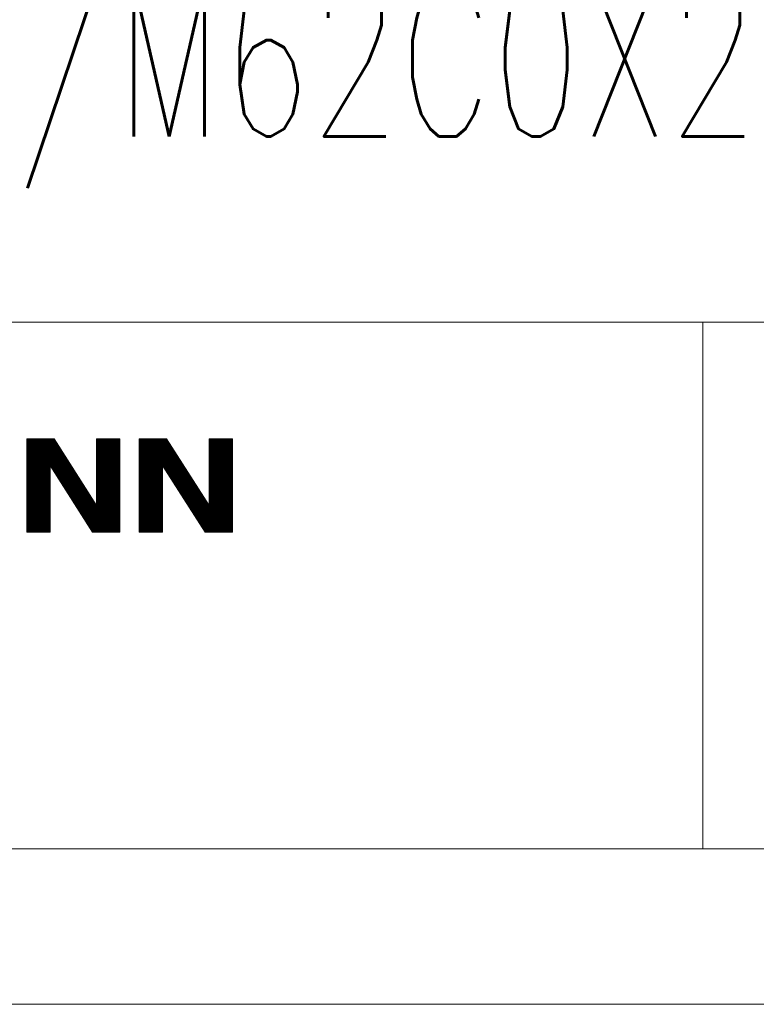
# Model space of a CAD drawing. Header units: millimetres. Extents: x 0 to 1189, y 0 to 841.
# Tile 16 of 26: x 1061 to 1085, y 5 to 37. Entities that reach past the tile are written whole.
import ezdxf

# ---------------------------------------------------------------- set-up
doc = ezdxf.new("R2010")
doc.units = ezdxf.units.MM
doc.layers.get('0').update_dxf_attribs({"linetype": 'CONTINUOUS'})
doc.layers.add('220', color=7, linetype='CONTINUOUS', true_color=0xffffff)
doc.styles.add('latin_extended', font='simplex.shx')

# ---------------------------------------------------------------- blocks, each defined once
blk = doc.blocks.new('HATCH15')
at = {"color": 1, "linetype": 'Continuous', "lineweight": 13}
for p, q in [((1061.463, 23.14), (1061.493, 23.17)), ((1061.463, 23.097), (1061.536, 23.17)), ((1061.463, 23.055), (1061.578, 23.17)), ((1061.463, 23.013), (1061.62, 23.17)), ((1061.463, 22.97), (1061.663, 23.17)), ((1061.463, 22.928), (1061.705, 23.17)), ((1061.463, 22.885), (1061.748, 23.17)), ((1061.463, 22.843), (1061.79, 23.17)), ((1061.463, 22.8), (1061.833, 23.17)), ((1061.463, 22.758), (1061.875, 23.17)), ((1061.463, 22.716), (1061.917, 23.17)), ((1061.463, 22.673), (1061.96, 23.17)), ((1061.463, 22.631), (1062.002, 23.17)), ((1061.463, 22.588), (1062.045, 23.17)), ((1061.463, 22.546), (1062.087, 23.17)), ((1061.463, 22.503), (1062.129, 23.17)), ((1061.463, 22.461), (1062.172, 23.17)), ((1061.463, 22.419), (1062.214, 23.17)), ((1061.463, 22.376), (1062.257, 23.17)), ((1061.463, 22.334), (1062.299, 23.17)), ((1061.463, 22.291), (1062.342, 23.17)), ((1061.463, 22.249), (1062.36, 23.146)), ((1061.463, 22.206), (1062.376, 23.12)), ((1063.713, 23.141), (1063.742, 23.17)), ((1063.713, 23.099), (1063.784, 23.17)), ((1063.713, 23.056), (1063.827, 23.17)), ((1063.713, 23.014), (1063.869, 23.17)), ((1063.713, 22.972), (1063.911, 23.17)), ((1063.713, 22.929), (1063.954, 23.17)), ((1063.713, 22.887), (1063.996, 23.17)), ((1063.713, 22.844), (1064.039, 23.17)), ((1063.713, 22.802), (1064.081, 23.17)), ((1063.713, 22.759), (1064.124, 23.17)), ((1063.713, 22.717), (1064.166, 23.17)), ((1063.713, 22.675), (1064.208, 23.17)), ((1063.713, 22.632), (1064.251, 23.17)), ((1063.713, 22.59), (1064.293, 23.17)), ((1063.713, 22.547), (1064.336, 23.17)), ((1063.713, 22.505), (1064.378, 23.17)), ((1063.713, 22.462), (1064.421, 23.17)), ((1063.713, 22.42), (1064.463, 23.17)), ((1063.713, 22.378), (1064.463, 23.128)), ((1061.463, 22.164), (1062.393, 23.094)), ((1061.463, 22.122), (1062.409, 23.068)), ((1061.463, 22.079), (1062.426, 23.042)), ((1061.463, 22.037), (1062.443, 23.016)), ((1061.463, 21.994), (1062.459, 22.99)), ((1061.463, 21.952), (1062.476, 22.964)), ((1061.463, 21.909), (1062.492, 22.939)), ((1061.463, 21.867), (1062.509, 22.913)), ((1061.463, 21.825), (1062.525, 22.887)), ((1061.463, 21.782), (1062.542, 22.861)), ((1061.463, 21.74), (1062.558, 22.835)), ((1061.463, 21.697), (1062.575, 22.809)), ((1061.463, 21.655), (1062.591, 22.783)), ((1063.713, 22.335), (1064.463, 23.085)), ((1063.713, 22.293), (1064.463, 23.043)), ((1063.713, 22.25), (1064.463, 23)), ((1063.713, 22.208), (1064.463, 22.958)), ((1063.713, 22.165), (1064.463, 22.915)), ((1063.713, 22.123), (1064.463, 22.873)), ((1063.713, 22.081), (1064.463, 22.831)), ((1063.713, 22.038), (1064.463, 22.788)), ((1061.463, 21.612), (1062.608, 22.757)), ((1061.463, 21.57), (1062.624, 22.732)), ((1062.226, 22.291), (1062.641, 22.706)), ((1062.243, 22.265), (1062.658, 22.68)), ((1062.26, 22.239), (1062.674, 22.654)), ((1062.276, 22.213), (1062.691, 22.628)), ((1062.293, 22.188), (1062.707, 22.602)), ((1062.309, 22.162), (1062.724, 22.576)), ((1062.326, 22.136), (1062.74, 22.55)), ((1062.342, 22.11), (1062.757, 22.524)), ((1062.359, 22.084), (1062.773, 22.499)), ((1062.375, 22.058), (1062.79, 22.473)), ((1063.713, 21.996), (1064.463, 22.746)), ((1063.713, 21.953), (1064.463, 22.703)), ((1063.713, 21.911), (1064.463, 22.661)), ((1063.713, 21.868), (1064.463, 22.618)), ((1063.713, 21.826), (1064.463, 22.576)), ((1063.713, 21.784), (1064.463, 22.534)), ((1063.713, 21.741), (1064.463, 22.491)), ((1061.463, 21.528), (1062.213, 22.278)), ((1061.463, 21.485), (1062.213, 22.235)), ((1061.463, 21.443), (1062.213, 22.193)), ((1061.463, 21.4), (1062.213, 22.15)), ((1062.392, 22.032), (1062.806, 22.447)), ((1062.408, 22.006), (1062.823, 22.421)), ((1062.425, 21.98), (1062.839, 22.395)), ((1062.441, 21.955), (1062.856, 22.369)), ((1062.458, 21.929), (1062.873, 22.343)), ((1062.475, 21.903), (1062.889, 22.317)), ((1062.491, 21.877), (1062.906, 22.291)), ((1062.508, 21.851), (1062.922, 22.266)), ((1062.524, 21.825), (1062.939, 22.24)), ((1062.541, 21.799), (1062.955, 22.214)), ((1062.557, 21.773), (1062.972, 22.188)), ((1062.574, 21.747), (1062.988, 22.162)), ((1063.713, 21.699), (1064.463, 22.449)), ((1063.713, 21.656), (1064.463, 22.406)), ((1063.713, 21.614), (1064.463, 22.364)), ((1063.713, 21.571), (1064.463, 22.321)), ((1063.713, 21.529), (1064.463, 22.279)), ((1063.713, 21.487), (1064.463, 22.237)), ((1063.713, 21.444), (1064.463, 22.194)), ((1063.713, 21.402), (1064.463, 22.152)), ((1061.463, 21.358), (1062.213, 22.108)), ((1061.463, 21.316), (1062.213, 22.065)), ((1061.463, 21.273), (1062.213, 22.023)), ((1061.463, 21.231), (1062.213, 21.981)), ((1061.463, 21.188), (1062.213, 21.938)), ((1061.463, 21.146), (1062.213, 21.896)), ((1061.463, 21.103), (1062.213, 21.853)), ((1062.59, 21.722), (1063.005, 22.136)), ((1062.607, 21.696), (1063.021, 22.11)), ((1062.623, 21.67), (1063.038, 22.084)), ((1062.64, 21.644), (1063.054, 22.058)), ((1062.656, 21.618), (1063.071, 22.033)), ((1062.673, 21.592), (1063.088, 22.007)), ((1062.69, 21.566), (1063.104, 21.981)), ((1062.706, 21.54), (1063.121, 21.955)), ((1062.723, 21.514), (1063.137, 21.929)), ((1062.739, 21.489), (1063.154, 21.903)), ((1062.756, 21.463), (1063.17, 21.877)), ((1062.772, 21.437), (1063.187, 21.851)), ((1063.713, 21.359), (1064.463, 22.109)), ((1063.713, 21.317), (1064.463, 22.067)), ((1063.713, 21.274), (1064.463, 22.024)), ((1063.713, 21.232), (1064.463, 21.982)), ((1063.713, 21.19), (1064.463, 21.94)), ((1063.713, 21.147), (1064.463, 21.897)), ((1063.713, 21.105), (1064.463, 21.855)), ((1061.463, 21.061), (1062.213, 21.811)), ((1061.463, 21.019), (1062.213, 21.769)), ((1061.463, 20.976), (1062.213, 21.726)), ((1061.463, 20.934), (1062.213, 21.684)), ((1061.463, 20.891), (1062.213, 21.641)), ((1061.463, 20.849), (1062.213, 21.599)), ((1061.463, 20.806), (1062.213, 21.556)), ((1062.789, 21.411), (1063.203, 21.825)), ((1062.805, 21.385), (1063.22, 21.8)), ((1062.822, 21.359), (1063.236, 21.774)), ((1062.838, 21.333), (1063.253, 21.748)), ((1062.855, 21.307), (1063.269, 21.722)), ((1062.871, 21.282), (1063.286, 21.696)), ((1062.888, 21.256), (1063.303, 21.67)), ((1062.905, 21.23), (1063.319, 21.644)), ((1062.921, 21.204), (1063.336, 21.618)), ((1062.938, 21.178), (1063.352, 21.592)), ((1062.954, 21.152), (1063.369, 21.567)), ((1062.971, 21.126), (1063.385, 21.541)), ((1063.302, 20.608), (1064.463, 21.77)), ((1063.318, 20.583), (1064.463, 21.727)), ((1063.335, 20.557), (1064.463, 21.685)), ((1063.351, 20.531), (1064.463, 21.643)), ((1063.368, 20.505), (1064.463, 21.6)), ((1063.384, 20.479), (1064.463, 21.558)), ((1063.713, 21.062), (1064.463, 21.812)), ((1061.463, 20.764), (1062.213, 21.514)), ((1061.463, 20.722), (1062.213, 21.472)), ((1061.463, 20.679), (1062.213, 21.429)), ((1061.463, 20.637), (1062.213, 21.387)), ((1061.463, 20.594), (1062.213, 21.344)), ((1061.463, 20.552), (1062.213, 21.302)), ((1061.463, 20.509), (1062.213, 21.259)), ((1061.463, 20.467), (1062.213, 21.217)), ((1062.987, 21.1), (1063.402, 21.515)), ((1063.004, 21.074), (1063.418, 21.489)), ((1063.02, 21.049), (1063.435, 21.463)), ((1063.037, 21.023), (1063.451, 21.437)), ((1063.053, 20.997), (1063.468, 21.411)), ((1063.07, 20.971), (1063.484, 21.385)), ((1063.086, 20.945), (1063.501, 21.359)), ((1063.103, 20.919), (1063.518, 21.334)), ((1063.12, 20.893), (1063.534, 21.308)), ((1063.136, 20.867), (1063.551, 21.282)), ((1063.153, 20.841), (1063.567, 21.256)), ((1063.169, 20.816), (1063.584, 21.23)), ((1063.186, 20.79), (1063.6, 21.204)), ((1063.401, 20.453), (1064.463, 21.515)), ((1063.417, 20.427), (1064.463, 21.473)), ((1063.434, 20.401), (1064.463, 21.431)), ((1063.45, 20.375), (1064.463, 21.388)), ((1063.467, 20.35), (1064.463, 21.346)), ((1063.483, 20.324), (1064.463, 21.303)), ((1063.5, 20.298), (1064.463, 21.261)), ((1063.517, 20.272), (1064.463, 21.218)), ((1061.463, 20.425), (1062.213, 21.175)), ((1061.463, 20.382), (1062.213, 21.132)), ((1061.463, 20.34), (1062.213, 21.09)), ((1061.463, 20.297), (1062.213, 21.047)), ((1061.463, 20.255), (1062.213, 21.005)), ((1061.463, 20.212), (1062.213, 20.962)), ((1061.463, 20.17), (1062.213, 20.92)), ((1063.202, 20.764), (1063.617, 21.178)), ((1063.219, 20.738), (1063.633, 21.152)), ((1063.235, 20.712), (1063.65, 21.126)), ((1063.252, 20.686), (1063.666, 21.101)), ((1063.268, 20.66), (1063.683, 21.075)), ((1063.285, 20.634), (1063.699, 21.049)), ((1063.533, 20.246), (1064.463, 21.176)), ((1063.55, 20.22), (1064.463, 21.134)), ((1063.566, 20.194), (1064.463, 21.091)), ((1063.584, 20.17), (1064.463, 21.049)), ((1063.627, 20.17), (1064.463, 21.006)), ((1063.669, 20.17), (1064.463, 20.964)), ((1063.712, 20.17), (1064.463, 20.921)), ((1061.505, 20.17), (1062.213, 20.878)), ((1061.548, 20.17), (1062.213, 20.835)), ((1061.59, 20.17), (1062.213, 20.793)), ((1061.633, 20.17), (1062.213, 20.75)), ((1061.675, 20.17), (1062.213, 20.708)), ((1061.717, 20.17), (1062.213, 20.665)), ((1061.76, 20.17), (1062.213, 20.623)), ((1061.802, 20.17), (1062.213, 20.581)), ((1063.754, 20.17), (1064.463, 20.879)), ((1063.796, 20.17), (1064.463, 20.837)), ((1063.839, 20.17), (1064.463, 20.794)), ((1063.881, 20.17), (1064.463, 20.752)), ((1063.924, 20.17), (1064.463, 20.709)), ((1063.966, 20.17), (1064.463, 20.667)), ((1064.009, 20.17), (1064.463, 20.624)), ((1064.051, 20.17), (1064.463, 20.582)), ((1061.845, 20.17), (1062.213, 20.538)), ((1061.887, 20.17), (1062.213, 20.496)), ((1061.93, 20.17), (1062.213, 20.453)), ((1061.972, 20.17), (1062.213, 20.411)), ((1062.014, 20.17), (1062.213, 20.368)), ((1062.057, 20.17), (1062.213, 20.326)), ((1062.099, 20.17), (1062.213, 20.284)), ((1064.093, 20.17), (1064.463, 20.54)), ((1064.136, 20.17), (1064.463, 20.497)), ((1064.178, 20.17), (1064.463, 20.455)), ((1064.221, 20.17), (1064.463, 20.412)), ((1064.263, 20.17), (1064.463, 20.37)), ((1064.306, 20.17), (1064.463, 20.327)), ((1064.348, 20.17), (1064.463, 20.285)), ((1062.142, 20.17), (1062.213, 20.241)), ((1062.184, 20.17), (1062.213, 20.199)), ((1064.39, 20.17), (1064.463, 20.243)), ((1064.433, 20.17), (1064.463, 20.2))]:
    blk.add_line(p, q, dxfattribs=at)
blk = doc.blocks.new('HATCH17')
at = {"color": 1, "linetype": 'Continuous', "lineweight": 13}
for p, q in [((1065.082, 23.14), (1065.112, 23.17)), ((1065.082, 23.097), (1065.154, 23.17)), ((1065.082, 23.055), (1065.197, 23.17)), ((1065.082, 23.013), (1065.239, 23.17)), ((1065.082, 22.97), (1065.281, 23.17)), ((1065.082, 22.928), (1065.324, 23.17)), ((1065.082, 22.885), (1065.366, 23.17)), ((1065.082, 22.843), (1065.409, 23.17)), ((1065.082, 22.8), (1065.451, 23.17)), ((1065.082, 22.758), (1065.494, 23.17)), ((1065.082, 22.716), (1065.536, 23.17)), ((1065.082, 22.673), (1065.578, 23.17)), ((1065.082, 22.631), (1065.621, 23.17)), ((1065.082, 22.588), (1065.663, 23.17)), ((1065.082, 22.546), (1065.706, 23.17)), ((1065.082, 22.503), (1065.748, 23.17)), ((1065.082, 22.461), (1065.791, 23.17)), ((1065.082, 22.419), (1065.833, 23.17)), ((1065.082, 22.376), (1065.875, 23.17)), ((1065.082, 22.334), (1065.918, 23.17)), ((1065.082, 22.291), (1065.96, 23.17)), ((1065.082, 22.249), (1065.978, 23.146)), ((1065.082, 22.206), (1065.995, 23.12)), ((1067.332, 23.141), (1067.36, 23.17)), ((1067.332, 23.099), (1067.403, 23.17)), ((1067.332, 23.056), (1067.445, 23.17)), ((1067.332, 23.014), (1067.488, 23.17)), ((1067.332, 22.972), (1067.53, 23.17)), ((1067.332, 22.929), (1067.572, 23.17)), ((1067.332, 22.887), (1067.615, 23.17)), ((1067.332, 22.844), (1067.657, 23.17)), ((1067.332, 22.802), (1067.7, 23.17)), ((1067.332, 22.759), (1067.742, 23.17)), ((1067.332, 22.717), (1067.785, 23.17)), ((1067.332, 22.675), (1067.827, 23.17)), ((1067.332, 22.632), (1067.869, 23.17)), ((1067.332, 22.59), (1067.912, 23.17)), ((1067.332, 22.547), (1067.954, 23.17)), ((1067.332, 22.505), (1067.997, 23.17)), ((1067.332, 22.462), (1068.039, 23.17)), ((1067.332, 22.42), (1068.082, 23.17)), ((1067.332, 22.378), (1068.082, 23.128)), ((1065.082, 22.164), (1066.012, 23.094)), ((1065.082, 22.122), (1066.028, 23.068)), ((1065.082, 22.079), (1066.045, 23.042)), ((1065.082, 22.037), (1066.061, 23.016)), ((1065.082, 21.994), (1066.078, 22.99)), ((1065.082, 21.952), (1066.094, 22.964)), ((1065.082, 21.909), (1066.111, 22.939)), ((1065.082, 21.867), (1066.127, 22.913)), ((1065.082, 21.825), (1066.144, 22.887)), ((1065.082, 21.782), (1066.16, 22.861)), ((1065.082, 21.74), (1066.177, 22.835)), ((1065.082, 21.697), (1066.193, 22.809)), ((1065.082, 21.655), (1066.21, 22.783)), ((1067.332, 22.335), (1068.082, 23.085)), ((1067.332, 22.293), (1068.082, 23.043)), ((1067.332, 22.25), (1068.082, 23)), ((1067.332, 22.208), (1068.082, 22.958)), ((1067.332, 22.165), (1068.082, 22.915)), ((1067.332, 22.123), (1068.082, 22.873)), ((1067.332, 22.081), (1068.082, 22.831)), ((1067.332, 22.038), (1068.082, 22.788)), ((1065.082, 21.612), (1066.227, 22.757)), ((1065.082, 21.57), (1066.243, 22.732)), ((1065.845, 22.291), (1066.26, 22.706)), ((1065.862, 22.265), (1066.276, 22.68)), ((1065.878, 22.239), (1066.293, 22.654)), ((1065.895, 22.213), (1066.309, 22.628)), ((1065.911, 22.188), (1066.326, 22.602)), ((1065.928, 22.162), (1066.342, 22.576)), ((1065.944, 22.136), (1066.359, 22.55)), ((1065.961, 22.11), (1066.375, 22.524)), ((1065.977, 22.084), (1066.392, 22.499)), ((1065.994, 22.058), (1066.408, 22.473)), ((1067.332, 21.996), (1068.082, 22.746)), ((1067.332, 21.953), (1068.082, 22.703)), ((1067.332, 21.911), (1068.082, 22.661)), ((1067.332, 21.868), (1068.082, 22.618)), ((1067.332, 21.826), (1068.082, 22.576)), ((1067.332, 21.784), (1068.082, 22.534)), ((1067.332, 21.741), (1068.082, 22.491)), ((1065.082, 21.528), (1065.832, 22.278)), ((1065.082, 21.485), (1065.832, 22.235)), ((1065.082, 21.443), (1065.832, 22.193)), ((1065.082, 21.4), (1065.832, 22.15)), ((1066.011, 22.032), (1066.425, 22.447)), ((1066.027, 22.006), (1066.442, 22.421)), ((1066.044, 21.98), (1066.458, 22.395)), ((1066.06, 21.955), (1066.475, 22.369)), ((1066.077, 21.929), (1066.491, 22.343)), ((1066.093, 21.903), (1066.508, 22.317)), ((1066.11, 21.877), (1066.524, 22.291)), ((1066.126, 21.851), (1066.541, 22.266)), ((1066.143, 21.825), (1066.557, 22.24)), ((1066.159, 21.799), (1066.574, 22.214)), ((1066.176, 21.773), (1066.59, 22.188)), ((1066.192, 21.747), (1066.607, 22.162)), ((1067.332, 21.699), (1068.082, 22.449)), ((1067.332, 21.656), (1068.082, 22.406)), ((1067.332, 21.614), (1068.082, 22.364)), ((1067.332, 21.571), (1068.082, 22.321)), ((1067.332, 21.529), (1068.082, 22.279)), ((1067.332, 21.487), (1068.082, 22.237)), ((1067.332, 21.444), (1068.082, 22.194)), ((1067.332, 21.402), (1068.082, 22.152)), ((1065.082, 21.358), (1065.832, 22.108)), ((1065.082, 21.316), (1065.832, 22.065)), ((1065.082, 21.273), (1065.832, 22.023)), ((1065.082, 21.231), (1065.832, 21.981)), ((1065.082, 21.188), (1065.832, 21.938)), ((1065.082, 21.146), (1065.832, 21.896)), ((1065.082, 21.103), (1065.832, 21.853)), ((1066.209, 21.722), (1066.623, 22.136)), ((1066.226, 21.696), (1066.64, 22.11)), ((1066.242, 21.67), (1066.657, 22.084)), ((1066.259, 21.644), (1066.673, 22.058)), ((1066.275, 21.618), (1066.69, 22.033)), ((1066.292, 21.592), (1066.706, 22.007)), ((1066.308, 21.566), (1066.723, 21.981)), ((1066.325, 21.54), (1066.739, 21.955)), ((1066.341, 21.514), (1066.756, 21.929)), ((1066.358, 21.489), (1066.772, 21.903)), ((1066.374, 21.463), (1066.789, 21.877)), ((1066.391, 21.437), (1066.805, 21.851)), ((1067.332, 21.359), (1068.082, 22.109)), ((1067.332, 21.317), (1068.082, 22.067)), ((1067.332, 21.274), (1068.082, 22.024)), ((1067.332, 21.232), (1068.082, 21.982)), ((1067.332, 21.19), (1068.082, 21.94)), ((1067.332, 21.147), (1068.082, 21.897)), ((1067.332, 21.105), (1068.082, 21.855)), ((1065.082, 21.061), (1065.832, 21.811)), ((1065.082, 21.019), (1065.832, 21.769)), ((1065.082, 20.976), (1065.832, 21.726)), ((1065.082, 20.934), (1065.832, 21.684)), ((1065.082, 20.891), (1065.832, 21.641)), ((1065.082, 20.849), (1065.832, 21.599)), ((1065.082, 20.806), (1065.832, 21.556)), ((1066.407, 21.411), (1066.822, 21.825)), ((1066.424, 21.385), (1066.838, 21.8)), ((1066.441, 21.359), (1066.855, 21.774)), ((1066.457, 21.333), (1066.872, 21.748)), ((1066.474, 21.307), (1066.888, 21.722)), ((1066.49, 21.282), (1066.905, 21.696)), ((1066.507, 21.256), (1066.921, 21.67)), ((1066.523, 21.23), (1066.938, 21.644)), ((1066.54, 21.204), (1066.954, 21.618)), ((1066.556, 21.178), (1066.971, 21.592)), ((1066.573, 21.152), (1066.987, 21.567)), ((1066.589, 21.126), (1067.004, 21.541)), ((1066.92, 20.608), (1068.082, 21.77)), ((1066.937, 20.583), (1068.082, 21.727)), ((1066.953, 20.557), (1068.082, 21.685)), ((1066.97, 20.531), (1068.082, 21.643)), ((1066.986, 20.505), (1068.082, 21.6)), ((1067.003, 20.479), (1068.082, 21.558)), ((1067.332, 21.062), (1068.082, 21.812)), ((1065.082, 20.764), (1065.832, 21.514)), ((1065.082, 20.722), (1065.832, 21.472)), ((1065.082, 20.679), (1065.832, 21.429)), ((1065.082, 20.637), (1065.832, 21.387)), ((1065.082, 20.594), (1065.832, 21.344)), ((1065.082, 20.552), (1065.832, 21.302)), ((1065.082, 20.509), (1065.832, 21.259)), ((1065.082, 20.467), (1065.832, 21.217)), ((1066.606, 21.1), (1067.02, 21.515)), ((1066.622, 21.074), (1067.037, 21.489)), ((1066.639, 21.049), (1067.053, 21.463)), ((1066.656, 21.023), (1067.07, 21.437)), ((1066.672, 20.997), (1067.087, 21.411)), ((1066.689, 20.971), (1067.103, 21.385)), ((1066.705, 20.945), (1067.12, 21.359)), ((1066.722, 20.919), (1067.136, 21.334)), ((1066.738, 20.893), (1067.153, 21.308)), ((1066.755, 20.867), (1067.169, 21.282)), ((1066.771, 20.841), (1067.186, 21.256)), ((1066.788, 20.816), (1067.202, 21.23)), ((1066.804, 20.79), (1067.219, 21.204)), ((1067.019, 20.453), (1068.082, 21.515)), ((1067.036, 20.427), (1068.082, 21.473)), ((1067.052, 20.401), (1068.082, 21.431)), ((1067.069, 20.375), (1068.082, 21.388)), ((1067.086, 20.35), (1068.082, 21.346)), ((1067.102, 20.324), (1068.082, 21.303)), ((1067.119, 20.298), (1068.082, 21.261)), ((1067.135, 20.272), (1068.082, 21.218)), ((1065.082, 20.425), (1065.832, 21.175)), ((1065.082, 20.382), (1065.832, 21.132)), ((1065.082, 20.34), (1065.832, 21.09)), ((1065.082, 20.297), (1065.832, 21.047)), ((1065.082, 20.255), (1065.832, 21.005)), ((1065.082, 20.212), (1065.832, 20.962)), ((1065.082, 20.17), (1065.832, 20.92)), ((1066.821, 20.764), (1067.235, 21.178)), ((1066.837, 20.738), (1067.252, 21.152)), ((1066.854, 20.712), (1067.269, 21.126)), ((1066.871, 20.686), (1067.285, 21.101)), ((1066.887, 20.66), (1067.302, 21.075)), ((1066.904, 20.634), (1067.318, 21.049)), ((1067.152, 20.246), (1068.082, 21.176)), ((1067.168, 20.22), (1068.082, 21.134)), ((1067.185, 20.194), (1068.082, 21.091)), ((1067.203, 20.17), (1068.082, 21.049)), ((1067.245, 20.17), (1068.082, 21.006)), ((1067.288, 20.17), (1068.082, 20.964)), ((1067.33, 20.17), (1068.082, 20.921)), ((1065.124, 20.17), (1065.832, 20.878)), ((1065.166, 20.17), (1065.832, 20.835)), ((1065.209, 20.17), (1065.832, 20.793)), ((1065.251, 20.17), (1065.832, 20.75)), ((1065.294, 20.17), (1065.832, 20.708)), ((1065.336, 20.17), (1065.832, 20.665)), ((1065.379, 20.17), (1065.832, 20.623)), ((1065.421, 20.17), (1065.832, 20.581)), ((1067.373, 20.17), (1068.082, 20.879)), ((1067.415, 20.17), (1068.082, 20.837)), ((1067.457, 20.17), (1068.082, 20.794)), ((1067.5, 20.17), (1068.082, 20.752)), ((1067.542, 20.17), (1068.082, 20.709)), ((1067.585, 20.17), (1068.082, 20.667)), ((1067.627, 20.17), (1068.082, 20.624)), ((1067.67, 20.17), (1068.082, 20.582)), ((1065.463, 20.17), (1065.832, 20.538)), ((1065.506, 20.17), (1065.832, 20.496)), ((1065.548, 20.17), (1065.832, 20.453)), ((1065.591, 20.17), (1065.832, 20.411)), ((1065.633, 20.17), (1065.832, 20.368)), ((1065.676, 20.17), (1065.832, 20.326)), ((1065.718, 20.17), (1065.832, 20.284)), ((1067.712, 20.17), (1068.082, 20.54)), ((1067.754, 20.17), (1068.082, 20.497)), ((1067.797, 20.17), (1068.082, 20.455)), ((1067.839, 20.17), (1068.082, 20.412)), ((1067.882, 20.17), (1068.082, 20.37)), ((1067.924, 20.17), (1068.082, 20.327)), ((1067.967, 20.17), (1068.082, 20.285)), ((1065.76, 20.17), (1065.832, 20.241)), ((1065.803, 20.17), (1065.832, 20.199)), ((1068.009, 20.17), (1068.082, 20.243)), ((1068.051, 20.17), (1068.082, 20.2))]:
    blk.add_line(p, q, dxfattribs=at)

msp = doc.modelspace()

# ---------------------------------------------------------------- linework, layer by layer
at = {"layer": '220', "color": 150, "linetype": 'Continuous', "lineweight": 18}
for p, q in [((999, 26.92), (1179, 26.92)), ((1083.2, 26.92), (1083.2, 10)), ((999, 10), (1179, 10))]:
    msp.add_line(p, q, dxfattribs=at)
at = {"layer": '220', "color": 150, "linetype": 'Continuous', "lineweight": 13}
for p, q in [((1032.187, 26.92), (1083.2, 26.92)), ((1083.2, 26.92), (1083.2, 10)), ((1032.187, 10), (1083.2, 10))]:
    msp.add_line(p, q, dxfattribs=at)
at = {"layer": '220', "color": 30, "linetype": 'Continuous', "lineweight": 18}
for p, q in [((1061.463, 23.17), (1061.463, 20.17)), ((1061.463, 23.17), (1062.344, 23.17)), ((1063.713, 21.028), (1062.344, 23.17)), ((1063.713, 23.17), (1063.713, 21.028)), ((1063.713, 23.17), (1064.463, 23.17)), ((1064.463, 23.17), (1064.463, 20.17)), ((1065.082, 23.17), (1065.082, 20.17)), ((1065.082, 23.17), (1065.963, 23.17)), ((1067.332, 21.028), (1065.963, 23.17)), ((1067.332, 23.17), (1067.332, 21.028)), ((1067.332, 23.17), (1068.082, 23.17)), ((1068.082, 23.17), (1068.082, 20.17)), ((1063.582, 20.17), (1062.213, 22.312)), ((1062.213, 22.312), (1062.213, 20.17)), ((1067.2, 20.17), (1065.832, 22.312)), ((1065.832, 22.312), (1065.832, 20.17)), ((1061.463, 20.17), (1062.213, 20.17)), ((1063.582, 20.17), (1064.463, 20.17)), ((1065.082, 20.17), (1065.832, 20.17)), ((1067.2, 20.17), (1068.082, 20.17)), ((5, 5), (1184, 5))]:
    msp.add_line(p, q, dxfattribs=at)

# ---------------------------------------------------------------- block references
at = {"layer": '220', "color": 1, "linetype": 'Continuous', "lineweight": 13}
for name in ['HATCH15', 'HATCH17']:
    msp.add_blockref(name, (0, 0), dxfattribs=at)

# ---------------------------------------------------------------- texts
at = {"layer": '220', "color": 30, "linetype": 'Continuous', "lineweight": 25, "insert": (1040.583, 31.225), "char_height": 5, "attachment_point": 7, "line_spacing_factor": 0.963855, "style": 'latin_extended'}
msp.add_mtext('\\W0.6637;M62C0X1/M62C0X2', dxfattribs=at)

doc.saveas('drawing.dxf')
